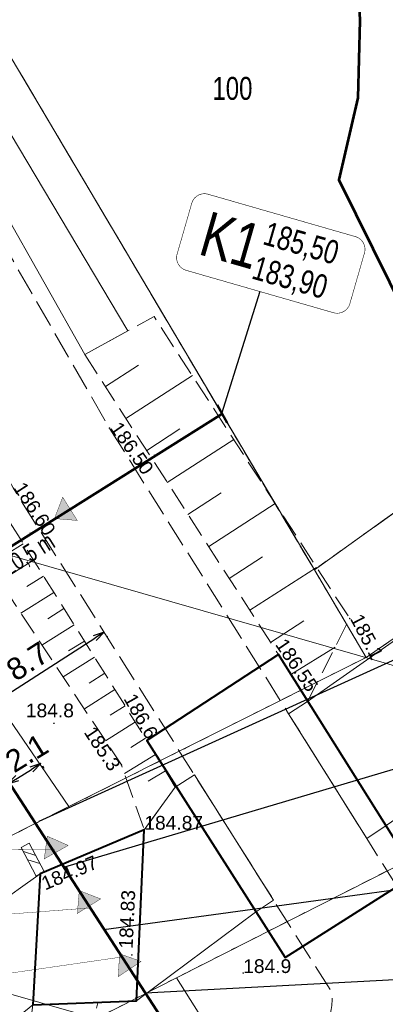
# Model space of a CAD drawing. Header units: metres. Extents: x 7482748 to 7484637, y 5684406 to 5687014.
# Tile 68 of 180: x 7483168 to 7483188, y 5685643 to 5685697. Entities that reach past the tile are written whole.
import ezdxf
from ezdxf.enums import TextEntityAlignment as Align
from ezdxf.lldxf.tags import DXFTag

# ---------------------------------------------------------------- set-up
doc = ezdxf.new("R2010")
doc.units = ezdxf.units.M
doc.header["$MEASUREMENT"] = 0
for name, pattern in [('BUBZ01_500', [1.75, 1.25, -0.5]), ('KTJZ01_500', [2, 1.5, -0.5]), ('l217_500', [2, 1.5, -0.5]), ('l218_500', [1, 0.5, -0.5])]:
    doc.linetypes.add(name, pattern=pattern)
for name, color, linetype, lineweight in [('.domiar', 250, 'Continuous', 9), ('.ks tłoczny', 104, 'Continuous', 50), ('_Dzialki', 7, 'Continuous', 0), ('_Dzialki_opis', 7, 'Continuous', 0), ('_Kontury', 7, 'Continuous', 0), ('_Uzytki', 7, 'Continuous', 0), ('_Zakres2', 7, 'Continuous', 0), ('BUBZ02_D', 7, 'BUBZ01_500', 13), ('BUBZ02_G', 7, 'BUBZ01_500', 13), ('BUBZ02_W', 7, 'Continuous', 13), ('BUIB02_01', 7, 'Continuous', 13), ('RTPW01_P', 7, 'Continuous', 0), ('RTPW02_P', 7, 'Continuous', 0)]:
    doc.layers.add(name, color=color, linetype=linetype, lineweight=lineweight)
doc.layers.add('_ramki_nieplotowane', color=7, linetype='Continuous', lineweight=0, plot=False)
for name, color, linetype, lineweight, transparency in [('BUBI03_01', 7, 'Continuous', 40, 0.5), ('KTJZ01_O', 7, 'KTJZ01_500', 13, 0.5), ('PTRW02_O', 7, 'Continuous', 13, 0.5), ('RTPW01_G', 7, 'Continuous', 13, 0.25), ('RTPW02_G', 7, 'Continuous', 13, 0.25)]:
    doc.layers.add(name, color=color, linetype=linetype, lineweight=lineweight, transparency=transparency)
doc.layers.add('IS_kanalizacja_sanitarna', color=7, linetype='SOLID', true_color=0x000000)
doc.layers.add('IS_Opisy_działek_Net', color=7, linetype='SOLID', true_color=0x000000)
doc.layers.add('IS_Węzeł_sieci_kanalizacyjnej_-_opisy', color=7, linetype='Continuous')
doc.layers.add('PTWP02_O', color=7, linetype='Continuous', lineweight=13, true_color=0x59d9ff, transparency=0.5)
doc.styles.get("Standard").update_dxf_attribs({"font": 'simplex.shx', "width": 0.75})
doc.styles.add('STYL_ARIAL', font='simplex.shx', dxfattribs={"width": 0.75, "oblique": 0.1})
doc.styles.add('Style-Arial', font='arial.ttf')
tags = doc.linetypes.add('SOLID', pattern=[10, 10, 0]).pattern_tags.tags
tags[6:7] = [DXFTag(74, 4), DXFTag(75, 0), DXFTag(340, '0'), DXFTag(46, 0.0), DXFTag(50, 0.0), DXFTag(44, 0.0), DXFTag(45, 0.0)]
tags[4:5] = [DXFTag(74, 4), DXFTag(75, 0), DXFTag(340, '0'), DXFTag(46, 0.0), DXFTag(50, 0.0), DXFTag(44, 0.0), DXFTag(45, 0.0)]
doc.dimstyles.get("Standard").update_dxf_attribs({"dimtxt": 0.18, "dimasz": 0.18, "dimexe": 0.18, "dimexo": 0.0625, "dimgap": 0.09, "dimtad": 0, "dimtih": 1, "dimtoh": 1, "dimdec": 4, "dimzin": 0, "dimdsep": 46, "dimtxsty": 'Standard', "dimcen": 0.09, "dimadec": 0, "dimazin": 0, "dimtfac": 1, "dimtdec": 4, "dimtofl": 0, "dimtmove": 0, "dimatfit": 3, "dimfxl": 0, "dimtolj": 1, "dimtzin": 0, "dimarcsym": 0})

# ---------------------------------------------------------------- blocks, each defined once
blk = doc.blocks.new('RTPW01_1')
at = {"layer": 'RTPW02_P', "linetype": 'Continuous', "lineweight": 0}
h = blk.add_hatch(color=256, dxfattribs=at)
edge = h.paths.add_edge_path()
edge.add_arc((0, 0), 0.045, 0, 360)
blk = doc.blocks.new('RTPW01')
at = {"layer": 'RTPW01_P', "linetype": 'Continuous', "lineweight": 0}
h = blk.add_hatch(color=256, dxfattribs=at)
edge = h.paths.add_edge_path()
edge.add_arc((0, 0), 0.045, 0, 360)
blk = doc.blocks.new('RTPW01_2')
at = {"layer": 'RTPW01_P', "linetype": 'Continuous', "lineweight": 0}
h = blk.add_hatch(color=256, dxfattribs=at)
edge = h.paths.add_edge_path()
edge.add_arc((0, 0), 0.045, 0, 360)
blk = doc.blocks.new('RTPW01_3')
at = {"layer": 'RTPW02_P', "linetype": 'Continuous', "lineweight": 0}
h = blk.add_hatch(color=256, dxfattribs=at)
edge = h.paths.add_edge_path()
edge.add_arc((0, 0), 0.045, 0, 360)
blk = doc.blocks.new('TerminatorOpen_0.5')
at = {"color": 0, "linetype": 'ByBlock', "lineweight": -2}
for q in [(-1, 0.25), (-1, 0), (-1, -0.25)]:
    blk.add_line((0, 0), q, dxfattribs=at)
blk = doc.blocks.new('*D502')
at = {"layer": '.domiar', "color": 0, "linetype": 'Continuous', "lineweight": -2, "transparency": 16777216}
for p, q in [((7483165.878, 5685658.869), (7483172.21, 5685662.936)), ((7483172.857, 5685663.058), (7483172.886, 5685663.013)), ((7483165.498, 5685658.331), (7483165.526, 5685658.286))]:
    blk.add_line(p, q, dxfattribs=at)
at = {"layer": 'Defpoints', "color": 0, "linetype": 'Continuous', "transparency": 16777216}
for p in [(7483172.695, 5685663.31), (7483172.724, 5685663.265), (7483165.336, 5685658.583)]:
    blk.add_point(p, dxfattribs=at)
at = {"layer": '.domiar', "color": 0, "linetype": 'Continuous', "lineweight": -2, "transparency": 16777216, "xscale": 0.61, "yscale": 0.61, "zscale": 0.61}
for p, rotation in [((7483172.724, 5685663.265), 32.71095265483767), ((7483165.364, 5685658.539), 212.7109526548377)]:
    blk.add_blockref('TerminatorOpen_0.5', p, dxfattribs=dict(at, rotation=rotation))
at = {"layer": '.domiar', "color": 0, "linetype": 'Continuous', "transparency": 16777216, "insert": (7483168.551, 5685661.67), "char_height": 1.2, "attachment_point": 5, "rotation": 32.711, "style": 'Style-Arial'}
blk.add_mtext('\\A1;8.7', dxfattribs=at)
blk = doc.blocks.new('*D801')
at = {"layer": '.domiar', "color": 0, "linetype": 'Continuous', "lineweight": -2, "transparency": 16777216}
for p, q in [((7483169.35, 5685655.974), (7483169.431, 5685655.842)), ((7483167.991, 5685655.309), (7483168.754, 5685655.778)), ((7483167.547, 5685654.865), (7483167.628, 5685654.734))]:
    blk.add_line(p, q, dxfattribs=at)
at = {"layer": 'Defpoints', "color": 0, "linetype": 'Continuous', "transparency": 16777216}
for p in [(7483169.193, 5685656.229), (7483169.274, 5685656.098), (7483167.39, 5685655.121)]:
    blk.add_point(p, dxfattribs=at)
at = {"layer": '.domiar', "color": 0, "linetype": 'Continuous', "lineweight": -2, "transparency": 16777216, "xscale": 0.61, "yscale": 0.61, "zscale": 0.61}
for p, rotation in [((7483169.274, 5685656.098), 31.59143148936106), ((7483167.471, 5685654.989), 211.591431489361)]:
    blk.add_blockref('TerminatorOpen_0.5', p, dxfattribs=dict(at, rotation=rotation))
at = {"layer": '.domiar', "color": 0, "linetype": 'Continuous', "transparency": 16777216, "insert": (7483168.489, 5685656.675), "char_height": 1.2, "attachment_point": 5, "rotation": 31.5914, "style": 'Style-Arial'}
blk.add_mtext('\\A1;2.1', dxfattribs=at)

msp = doc.modelspace()

# ---------------------------------------------------------------- hatches: boundary and pattern name
at = {"layer": 'IS_kanalizacja_sanitarna', "linetype": 'Continuous', "ltscale": 0.01}
for points in [[(7483170.00969, 5685669.46356), (7483171.25539, 5685669.36005), (7483170.45785, 5685670.63046)], [(7483169.61781, 5685652.13478), (7483169.4546, 5685650.89548), (7483170.76184, 5685651.6311)], [(7483171.36525, 5685649.16573), (7483171.2568, 5685647.92045), (7483172.53036, 5685648.71293)], [(7483173.56092, 5685645.72026), (7483173.48734, 5685644.47242), (7483174.73824, 5685645.30022)]]:
    msp.add_hatch(color=256, dxfattribs=at).paths.add_polyline_path(points)

# ---------------------------------------------------------------- linework, layer by layer
at = {"layer": '.ks tłoczny', "linetype": 'Continuous'}
msp.add_lwpolyline([(7483178.87654, 5685675.66097), (7483179.42531, 5685674.68806)], dxfattribs=at)
at = {"layer": '.ks tłoczny', "color": 111, "linetype": 'Continuous', "true_color": 0x70ffb8}
for points in [[(7483161.78586, 5685664.27343), (7483179.15171, 5685675.17352)], [(7483167.52638, 5685655.08837), (7483183.42029, 5685630.519), (7483183.42029, 5685630.519), (7483183.42029, 5685630.519), (7483183.42029, 5685630.519), (7483183.42029, 5685630.519)]]:
    msp.add_lwpolyline(points, dxfattribs=at)
at = {"layer": '_Dzialki', "color": 96, "linetype": 'Continuous', "true_color": 0x008000, "flags": 128}
for points in [[(7483184.18, 5685666.67), (7483163.15, 5685702.2)], [(7483188.9, 5685670.04), (7483184.18, 5685666.67)], [(7483170.8, 5685653.75), (7483159.84, 5685669.78)], [(7483187.01, 5685661.89), (7483195.5, 5685667.75)], [(7483184.18, 5685666.67), (7483187.01, 5685661.89)], [(7483187.01, 5685661.89), (7483170.8, 5685653.75)], [(7483170.8, 5685653.75), (7483167.16, 5685651.91)], [(7483176.66, 5685644.41), (7483192.58, 5685652.49)], [(7483164.92, 5685638.45), (7483176.66, 5685644.41)], [(7483176.66, 5685644.41), (7483179.24, 5685640.31)]]:
    msp.add_lwpolyline(points, dxfattribs=at)
at = {"layer": '_Kontury', "color": 96, "linetype": 'l217_500', "true_color": 0x008000, "flags": 128}
for points in [[(7483163.15, 5685702.2), (7483184.18, 5685666.67)], [(7483184.18, 5685666.67), (7483188.9, 5685670.04)]]:
    msp.add_lwpolyline(points, dxfattribs=at)
at = {"layer": '_ramki_nieplotowane', "color": 3, "linetype": 'Continuous', "lineweight": 0, "flags": 128}
for points in [[(7482999.77, 5685691.75), (7483285.22, 5685609.72), (7483401.36, 5686013.86), (7483115.9, 5686095.89), (7482999.77, 5685691.75)], [(7482977.55, 5685284.54), (7483263.01, 5685202.51), (7483379.14, 5685606.66), (7483093.69, 5685688.69), (7482977.55, 5685284.54)]]:
    msp.add_lwpolyline(points, close=True, dxfattribs=at)
at = {"layer": '_Uzytki', "color": 96, "linetype": 'l218_500', "true_color": 0x008000, "flags": 128}
for points in [[(7483184.18, 5685666.67), (7483163.15, 5685702.2)], [(7483188.9, 5685670.04), (7483184.18, 5685666.67)], [(7483195.5, 5685667.75), (7483187.01, 5685661.89)], [(7483187.01, 5685661.89), (7483184.18, 5685666.67)], [(7483170.8, 5685653.75), (7483187.01, 5685661.89)], [(7483167.16, 5685651.91), (7483170.8, 5685653.75)], [(7483192.58, 5685652.49), (7483176.66, 5685644.41)], [(7483176.66, 5685644.41), (7483164.92, 5685638.45)]]:
    msp.add_lwpolyline(points, dxfattribs=at)
at = {"layer": '_Zakres2', "color": 250, "linetype": 'Continuous', "lineweight": 53, "flags": 128}
msp.add_lwpolyline([(7483407.67, 5685973.53), (7483350.64, 5685913.76), (7483321.93, 5685933.1), (7483288.55, 5685901.25), (7483220.85, 5685825.38), (7483244.68, 5685807.22), (7483209.53, 5685770.31), (7483183.08, 5685779.99), (7483186.66, 5685696.64), (7483186.55, 5685692.41), (7483185.51, 5685687.94), (7483195.67, 5685667.41), (7483198.3, 5685659.48), (7483198.69, 5685651.76), (7483197.95, 5685648.27), (7483191.3, 5685569.12)], dxfattribs=at)
at = {"layer": 'BUBI03_01', "linetype": 'Continuous', "lineweight": 40, "flags": 128}
for points in [[(7483182.22, 5685662.05), (7483175.05, 5685657.36), (7483182.59, 5685645.51), (7483189.75, 5685650.06), (7483182.22, 5685662.05)], [(7483168.83, 5685642.94), (7483174.48, 5685643.16), (7483174.91, 5685652.49), (7483169.23, 5685650.08), (7483168.83, 5685642.94)]]:
    msp.add_lwpolyline(points, close=True, dxfattribs=at)
at = {"layer": 'BUBZ02_D', "linetype": 'BUBZ01_500', "lineweight": 13, "flags": 128}
for points in [[(7483152.74, 5685692.65), (7483149.86, 5685695.45), (7483159.43, 5685677.51), (7483173.66, 5685656.03), (7483174.91, 5685652.49), (7483176.6, 5685654.81)], [(7483183.81, 5685659.48), (7483186.11, 5685664.01), (7483175.44, 5685680.48), (7483174.01, 5685679.7), (7483171.66, 5685678.41)]]:
    msp.add_lwpolyline(points, dxfattribs=at)
at = {"layer": 'BUBZ02_G', "linetype": 'BUBZ01_500', "lineweight": 13, "flags": 128}
for points in [[(7483176.6, 5685654.81), (7483175.05, 5685657.36), (7483161.55, 5685678.85), (7483152.74, 5685692.65)], [(7483171.66, 5685678.41), (7483182.22, 5685662.05), (7483183.81, 5685659.48)]]:
    msp.add_lwpolyline(points, dxfattribs=at)
at = {"layer": 'BUBZ02_W', "linetype": 'Continuous', "lineweight": 13}
for p, q in [((7483172.79, 5685676.67), (7483174.59, 5685677.83)), ((7483173.91, 5685674.92), (7483177.53, 5685677.26)), ((7483175.04, 5685673.18), (7483176.85, 5685674.35)), ((7483176.16, 5685671.43), (7483179.79, 5685673.77)), ((7483177.29, 5685669.69), (7483179.1, 5685670.86)), ((7483178.42, 5685667.94), (7483182.04, 5685670.29)), ((7483168.31, 5685668.09), (7483167.38, 5685667.5)), ((7483179.54, 5685666.2), (7483181.36, 5685667.37)), ((7483168.87, 5685667.2), (7483167.03, 5685666.04)), ((7483180.67, 5685664.46), (7483184.3, 5685666.8)), ((7483169.42, 5685666.32), (7483168.51, 5685665.75)), ((7483169.98, 5685665.43), (7483168.18, 5685664.3)), ((7483170.53, 5685664.55), (7483169.64, 5685663.99)), ((7483171.09, 5685663.67), (7483169.33, 5685662.56)), ((7483181.79, 5685662.71), (7483183.61, 5685663.88)), ((7483171.64, 5685662.78), (7483170.77, 5685662.24)), ((7483182.9, 5685660.95), (7483185.32, 5685662.45)), ((7483172.2, 5685661.9), (7483170.48, 5685660.82)), ((7483172.75, 5685661.02), (7483171.91, 5685660.49)), ((7483173.31, 5685660.13), (7483171.64, 5685659.08)), ((7483173.86, 5685659.25), (7483173.04, 5685658.73)), ((7483174.42, 5685658.37), (7483172.79, 5685657.34)), ((7483174.97, 5685657.48), (7483174.17, 5685656.98)), ((7483175.52, 5685656.59), (7483173.82, 5685655.56)), ((7483176.06, 5685655.7), (7483175.12, 5685655.13))]:
    msp.add_line(p, q, dxfattribs=at)
at = {"layer": 'BUIB02_01', "linetype": 'Continuous', "lineweight": 13}
for p, q in [((7483168.2, 5685651.52), (7483168.64, 5685651.76)), ((7483169.45, 5685650.2), (7483168.64, 5685651.76)), ((7483169.01, 5685649.96), (7483168.2, 5685651.52)), ((7483168.99, 5685651.08), (7483168.32, 5685651.3)), ((7483169.22, 5685650.64), (7483168.55, 5685650.85)), ((7483169.01, 5685649.96), (7483169.45, 5685650.2))]:
    msp.add_line(p, q, dxfattribs=at)
at = {"layer": 'IS_kanalizacja_sanitarna', "linetype": 'Continuous', "ltscale": 0.01, "const_width": 0.02}
for points in [[(7483175.53815, 5685672.81619), (7483175.43181, 5685672.98558)], [(7483170.00969, 5685669.46356), (7483171.25539, 5685669.36005), (7483170.45785, 5685670.63046), (7483170.00969, 5685669.46356)], [(7483168.76267, 5685668.56262), (7483168.65633, 5685668.73201)], [(7483169.61781, 5685652.13478), (7483169.4546, 5685650.89548), (7483170.76184, 5685651.6311), (7483169.61781, 5685652.13478)], [(7483171.36525, 5685649.16573), (7483171.2568, 5685647.92045), (7483172.53036, 5685648.71293), (7483171.36525, 5685649.16573)], [(7483173.56092, 5685645.72026), (7483173.48734, 5685644.47242), (7483174.73824, 5685645.30022), (7483173.56092, 5685645.72026)]]:
    msp.add_lwpolyline(points, dxfattribs=at)
at = {"layer": 'IS_Opisy_działek_Net', "linetype": 'Continuous', "ltscale": 0.01, "const_width": 0.02}
for points in [[(7483170.02445, 5685651.41214), (7483156.93956, 5685651.32491), (7483150.42421, 5685653.20072)], [(7483171.95207, 5685648.22268), (7483155.85253, 5685646.98979), (7483149.33719, 5685648.8656)], [(7483173.67768, 5685645.54382), (7483156.01614, 5685642.98867), (7483149.50079, 5685644.86448)]]:
    msp.add_lwpolyline(points, dxfattribs=at)
at = {"layer": 'IS_Węzeł_sieci_kanalizacyjnej_-_opisy', "color": 18, "linetype": 'SOLID', "ltscale": 0.01, "true_color": 0x000000, "const_width": 0.03}
msp.add_lwpolyline([(7483177.19169, 5685683.00608), (7483185.22537, 5685680.69313, 0.414214), (7483186.11646, 5685681.18583), (7483186.91327, 5685683.95341, 0.414214), (7483186.42057, 5685684.8445), (7483178.3869, 5685687.15745, 0.414214), (7483177.4958, 5685686.66475), (7483176.699, 5685683.89717, 0.414214), (7483177.19169, 5685683.00608)], format="xyb", dxfattribs=at)
at = {"layer": 'IS_Węzeł_sieci_kanalizacyjnej_-_opisy', "color": 18, "linetype": 'SOLID', "ltscale": 0.01, "true_color": 0x000000}
for points in [[(7483181.20853, 5685681.8496), (7483179.11402, 5685675.17915)], [(7483197.25425, 5685665.72452), (7483169.16228, 5685652.94427)], [(7483200.53406, 5685659.34959), (7483170.56375, 5685650.4538)], [(7483202.20401, 5685651.06332), (7483172.69509, 5685647.02863)], [(7483204.54075, 5685645.15741), (7483174.97862, 5685643.57795)]]:
    msp.add_lwpolyline(points, dxfattribs=at)
at = {"layer": 'KTJZ01_O', "linetype": 'KTJZ01_500', "lineweight": 13, "flags": 128}
for points in [[(7483197.91, 5685647.78), (7483191.3, 5685645.21), (7483187.04, 5685652.01), (7483182.78, 5685658.81), (7483173.01, 5685674.4), (7483160.42, 5685696.27), (7483153.69, 5685714.72), (7483149.66, 5685738.88), (7483150.14, 5685742.97), (7483152.18, 5685766.74), (7483152.64, 5685773.87), (7483156.88, 5685789.66), (7483160.03, 5685797.82), (7483165.63, 5685808.56), (7483171.47, 5685814.85), (7483176.12, 5685820.16), (7483191.38, 5685837.95), (7483216.44, 5685866.07), (7483238.67, 5685890.6), (7483242.86, 5685894.87), (7483263.91, 5685918.34), (7483290.28, 5685947.07), (7483315.51, 5685974.43), (7483346.16, 5686007.45), (7483367.58, 5686031.19), (7483372.66, 5686037.59), (7483378.07, 5686044.41), (7483383.78, 5686055), (7483386.81, 5686063.17), (7483391.06, 5686075.79), (7483392.94, 5686081.53), (7483394.38, 5686081.91), (7483397.17, 5686082.85), (7483401.23, 5686082.98), (7483404.7, 5686083), (7483407.11, 5686083.92), (7483410.43, 5686086.41), (7483412.08, 5686088.69), (7483412.96, 5686091.17), (7483413.79, 5686094.46), (7483412.71, 5686099.4), (7483411.05, 5686100.85), (7483407.94, 5686103.18), (7483405.29, 5686104.69), (7483403.35, 5686106.28), (7483402.57, 5686107.54), (7483401.86, 5686108.47), (7483403.54, 5686113.11), (7483404.07, 5686113.93), (7483409.52, 5686129.91), (7483416.09, 5686150.36), (7483420.49, 5686164.15), (7483421.47, 5686167.05), (7483423.62, 5686173.38), (7483428.4, 5686186.8), (7483437.81, 5686215.26), (7483441.02, 5686225.03), (7483450.09, 5686253.79), (7483453.73, 5686263.28), (7483459.39, 5686280.61), (7483466.44, 5686301.37), (7483471.25, 5686316.24), (7483473.9, 5686323.17), (7483478.13, 5686336.85), (7483485.37, 5686356.93), (7483492.13, 5686378.36), (7483498.67, 5686398.43), (7483502.19, 5686408.5), (7483505.2, 5686417.38), (7483513.05, 5686441.11), (7483516.25, 5686450.23), (7483530.52, 5686493.07), (7483533.34, 5686501.51), (7483543.47, 5686531.52), (7483557.14, 5686572.33), (7483559.91, 5686580.46), (7483570.16, 5686610.95), (7483575.71, 5686628.68), (7483581.26, 5686643.91), (7483583.2, 5686649.41), (7483591.35, 5686674.28), (7483597.45, 5686691.67), (7483602.2, 5686705.71), (7483616.93, 5686750.38), (7483619.53, 5686757.95), (7483621.36, 5686763.29), (7483634.9, 5686799.43), (7483640.84, 5686811.96)], [(7483150.46, 5685792.63), (7483151.46, 5685791.7), (7483147.58, 5685774.4), (7483146.82, 5685767.54), (7483144.74, 5685742.51), (7483144.5, 5685738.91), (7483148.57, 5685713.23), (7483155.31, 5685694.05), (7483167.75, 5685671.14), (7483177.64, 5685655.48), (7483181.96, 5685648.64), (7483185.17, 5685643.56), (7483185.16, 5685643.34), (7483185.15, 5685643.23), (7483185.15, 5685643.12), (7483185.14, 5685643.01), (7483185.13, 5685642.9), (7483185.11, 5685642.79), (7483185.1, 5685642.68), (7483185.08, 5685642.58), (7483185.06, 5685642.47), (7483185.04, 5685642.36), (7483185.02, 5685642.25), (7483184.99, 5685642.15), (7483184.96, 5685642.04), (7483184.93, 5685641.93), (7483184.9, 5685641.83), (7483184.87, 5685641.72), (7483184.84, 5685641.62), (7483184.8, 5685641.52), (7483184.76, 5685641.41), (7483184.72, 5685641.31), (7483184.68, 5685641.21), (7483184.63, 5685641.11), (7483184.59, 5685641.01), (7483184.54, 5685640.91), (7483184.49, 5685640.81), (7483184.44, 5685640.71), (7483184.39, 5685640.62), (7483184.33, 5685640.52), (7483184.28, 5685640.43), (7483184.22, 5685640.33), (7483184.16, 5685640.24), (7483184.1, 5685640.15), (7483184.04, 5685640.06), (7483183.97, 5685639.97), (7483183.91, 5685639.88), (7483183.84, 5685639.8), (7483183.77, 5685639.71), (7483183.63, 5685639.54), (7483185.5, 5685634.52), (7483185.7, 5685634.67), (7483185.81, 5685634.73), (7483185.92, 5685634.8), (7483186.03, 5685634.86), (7483186.14, 5685634.93), (7483186.25, 5685634.98), (7483186.36, 5685635.04), (7483186.48, 5685635.09), (7483186.59, 5685635.14), (7483186.71, 5685635.19), (7483186.82, 5685635.24), (7483186.95, 5685635.27), (7483187.06, 5685635.32), (7483187.19, 5685635.35), (7483187.31, 5685635.38), (7483187.43, 5685635.41), (7483187.55, 5685635.44), (7483187.68, 5685635.46), (7483187.8, 5685635.48), (7483187.93, 5685635.49), (7483188.05, 5685635.51), (7483188.18, 5685635.52), (7483188.3, 5685635.53), (7483188.43, 5685635.53), (7483188.55, 5685635.53), (7483188.68, 5685635.53), (7483188.81, 5685635.53), (7483188.93, 5685635.51), (7483189.06, 5685635.51), (7483189.18, 5685635.49), (7483189.31, 5685635.47), (7483189.43, 5685635.45), (7483189.55, 5685635.43), (7483189.68, 5685635.4), (7483189.8, 5685635.37), (7483189.92, 5685635.33), (7483190.04, 5685635.3), (7483190.28, 5685635.22), (7483196.05, 5685625.61)]]:
    msp.add_lwpolyline(points, dxfattribs=at)
msp.add_lwpolyline([(7483168.7, 5685615.14, -0.09), (7483172.62, 5685624.4), (7483185.5, 5685634.52), (7483183.63, 5685639.54), (7483170.42, 5685628.79), (7483169.15, 5685629.4), (7483172.38, 5685643.05), (7483174.48, 5685643.16), (7483174.91, 5685652.49), (7483169.23, 5685650.08), (7483168.83, 5685642.94), (7483160.42, 5685583.92), (7483157.85, 5685562.45), (7483157.66, 5685558.64, 0.01), (7483157.83, 5685554.65), (7483158.22, 5685553.2), (7483159.21, 5685549.81), (7483160.09, 5685548.14), (7483162.57, 5685544.49), (7483164.83, 5685542), (7483175.57, 5685536.14), (7483176.99, 5685539.86), (7483167.86, 5685544.76), (7483166.21, 5685547.01), (7483164.22, 5685550.67), (7483163.01, 5685555.54, -0.09), (7483162.21, 5685559.64), (7483165.3, 5685583.64)], format="xyb", close=True, dxfattribs=at)
at = {"layer": 'PTRW02_O', "linetype": 'Continuous', "lineweight": 13, "flags": 128}
msp.add_lwpolyline([(7483151.57, 5685738.82), (7483153.82, 5685738.63), (7483154.89, 5685727.24), (7483159.05, 5685707.92), (7483164.4, 5685695.84), (7483174.01, 5685679.7), (7483171.66, 5685678.41), (7483162.7, 5685694.27), (7483156.85, 5685707.07), (7483154.7, 5685714.75), (7483152.66, 5685727.31), (7483151.57, 5685738.82)], close=True, dxfattribs=at)
at = {"layer": 'PTWP02_O', "linetype": 'Continuous', "lineweight": 13, "flags": 128}
msp.add_lwpolyline([(7483195.53, 5685667.7), (7483183.81, 5685659.48), (7483182.78, 5685658.81), (7483187.04, 5685652.01), (7483188.09, 5685652.71), (7483198.23, 5685659.69)], dxfattribs=at)
for points in [[(7483177.64, 5685655.48), (7483176.6, 5685654.81), (7483174.91, 5685652.49), (7483174.48, 5685643.16), (7483180.98, 5685647.99), (7483181.96, 5685648.64), (7483177.64, 5685655.48)], [(7483169.23, 5685650.08), (7483168.03, 5685649.22), (7483166.62, 5685648.21), (7483145.57, 5685633.12), (7483140.49, 5685629.55), (7483139.68, 5685618.81), (7483145.28, 5685623.31), (7483160.1, 5685635.83), (7483168.83, 5685642.94), (7483169.23, 5685650.08)]]:
    msp.add_lwpolyline(points, close=True, dxfattribs=at)

# ---------------------------------------------------------------- block references
at = {"layer": 'RTPW01_P', "linetype": 'Continuous', "lineweight": 0}
for name, p in [('RTPW01', (7483186.11, 5685664.01)), ('RTPW01_2', (7483169.98, 5685658.29)), ('RTPW01', (7483175.05, 5685657.36)), ('RTPW01', (7483173.66, 5685656.03)), ('RTPW01', (7483180.3, 5685644.67))]:
    msp.add_blockref(name, p, dxfattribs=at)
at = {"layer": 'RTPW02_P', "linetype": 'Continuous', "lineweight": 0}
for name, p in [('RTPW01_1', (7483173.01, 5685674.4)), ('RTPW01_1', (7483182.22, 5685662.05)), ('RTPW01_1', (7483174.91, 5685652.49)), ('RTPW01_1', (7483169.23, 5685650.08)), ('RTPW01_3', (7483174.23, 5685645.66)), ('RTPW01_1', (7483172.38, 5685643.05))]:
    msp.add_blockref(name, p, dxfattribs=at)

# ---------------------------------------------------------------- texts
at = {"layer": '_Dzialki_opis', "color": 96, "true_color": 0x008000, "insert": (7483178.62, 5685692.29), "char_height": 1.25, "attachment_point": 7, "line_spacing_factor": 0.6, "style": 'STYL_ARIAL'}
msp.add_mtext('\\fArial|b0|i0|c238238|p39;100', dxfattribs=at)
at = {"layer": 'IS_Opisy_działek_Net', "linetype": 'Continuous', "ltscale": 0.01, "insert": (7483165.78597, 5685666.35644), "char_height": 0.9648, "attachment_point": 1, "rotation": 32.138549}
msp.add_mtext('\\fArial|b0|i0;L= 20,5 m', dxfattribs=at)
at = {"layer": 'IS_Węzeł_sieci_kanalizacyjnej_-_opisy', "color": 18, "linetype": 'SOLID', "ltscale": 0.01, "true_color": 0x000000, "rotation": 343.938549}
for s, insert, char_height, attachment_point in [('\\fArial|b0|i0;K1', (7483180.80116, 5685683.03706), 2.448, 9), ('\\fArial|b0|i0;185,50', (7483181.24453, 5685684.2156), 1.2888, 7), ('{\\fArial|b0|i0|c238|p34; 183,90}', (7483180.69512, 5685683.91802), 1.2888, 1)]:
    msp.add_mtext(s, dxfattribs=dict(at, insert=insert, char_height=char_height, attachment_point=attachment_point))
at = {"layer": 'RTPW01_G', "linetype": 'Continuous', "lineweight": 13, "style": 'Style-Arial'}
msp.add_text('185.1', height=0.75, rotation=297.57, dxfattribs=at).set_placement((7483186.11, 5685664.01))
msp.add_text('186.6', height=0.75, rotation=299.52, dxfattribs=at).set_placement((7483175.05, 5685657.36), align=Align.RIGHT)
for s, p in [('184.8', (7483168.45, 5685658.62)), ('184.9', (7483180.3, 5685644.67))]:
    msp.add_text(s, height=0.75, dxfattribs=at).set_placement(p)
msp.add_text('185.3', height=0.75, rotation=303.5, dxfattribs=at).set_placement((7483173.66, 5685656.03), align=Align.TOP_RIGHT)
at = {"layer": 'RTPW02_G', "linetype": 'Continuous', "lineweight": 13, "style": 'Style-Arial'}
for s, rotation, p in [('186.50', 305.14, (7483173.01, 5685674.4)), ('186.60', 302.9, (7483167.75, 5685671.14)), ('186.55', 304.05, (7483182.02, 5685662.59)), ('184.97', 22.99, (7483169.5, 5685649.17)), ('184.83', 87.36, (7483174.27, 5685645.98))]:
    msp.add_text(s, height=0.75, rotation=rotation, dxfattribs=at).set_placement(p)
msp.add_text('184.87', height=0.75, dxfattribs=at).set_placement((7483174.91, 5685652.49))

# ---------------------------------------------------------------- dimensions: what is measured, and where the dimension line sits
at = {"layer": '.domiar', "color": 7, "linetype": 'Continuous'}
dim = msp.add_aligned_dim(p1=(7483165.33573, 5685658.58345), p2=(7483172.695, 5685663.31), distance=-0.05295, dimstyle='Standard', override={"dimtxt": 1.2, "dimasz": 0.61, "dimexe": 0.3, "dimexo": 0.3, "dimgap": 0.3, "dimtad": 1, "dimtih": 0, "dimtoh": 0, "dimdec": 1, "dimzin": 11, "dimdsep": 0, "dimtxsty": 'Style-Arial', "dimblk": 'TerminatorOpen_0.5', "dimadec": 4, "dimazin": 3, "dimtdec": 1, "dimatfit": 1, "dimldrblk": 'TerminatorOpen_0.5', "dimfrac": 2, "dimtzin": 11}, dxfattribs=at)
dim.commit()
dim.dimension.update_dxf_attribs({"geometry": '*D502', "text_midpoint": (7483168.55076, 5685661.67012)})
dim = msp.add_linear_dim(base=(7483169.27386, 5685656.09791), p1=(7483167.39012, 5685655.12066), p2=(7483169.19299, 5685656.22941), angle=31.591431, dimstyle='Standard', override={"dimtxt": 1.2, "dimasz": 0.61, "dimexe": 0.3, "dimexo": 0.3, "dimgap": 0.3, "dimtad": 1, "dimtih": 0, "dimtoh": 0, "dimdec": 1, "dimzin": 11, "dimdsep": 0, "dimtxsty": 'Style-Arial', "dimblk": 'TerminatorOpen_0.5', "dimadec": 4, "dimazin": 3, "dimtdec": 1, "dimatfit": 1, "dimldrblk": 'TerminatorOpen_0.5', "dimfrac": 2, "dimtzin": 11}, dxfattribs=at)
dim.commit()
dim.dimension.update_dxf_attribs({"geometry": '*D801', "text_midpoint": (7483168.96186, 5685655.90603), "dimtype": 161})

doc.saveas('drawing.dxf')
